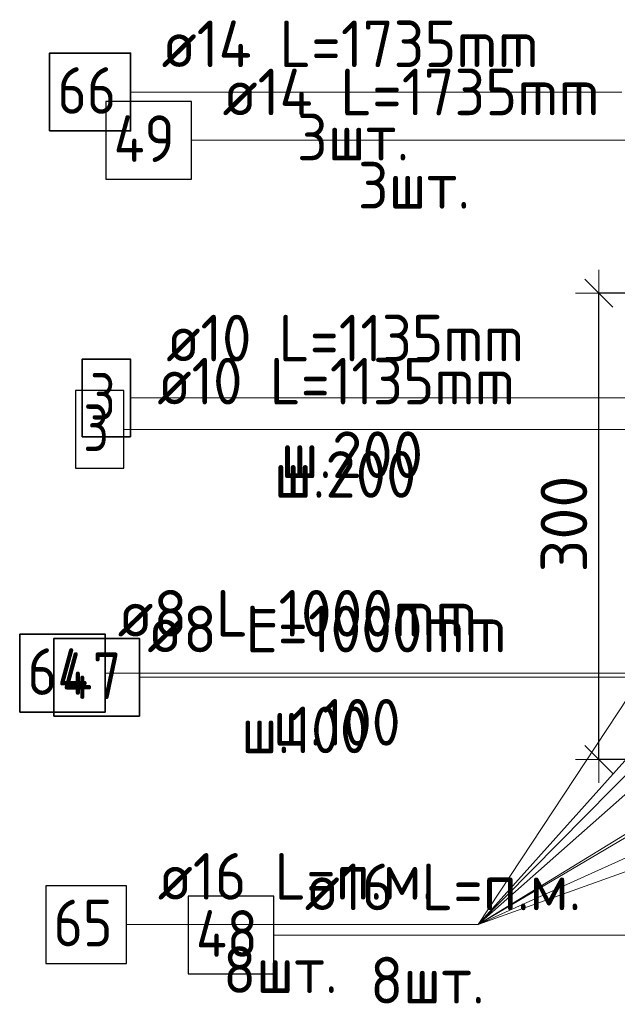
# Model space of a CAD drawing. Header units: metres. Extents: x -38 to 93, y -15 to 21.
# Tile 56 of 152: x 71.638 to 72.022, y 5.149 to 5.782. Entities that reach past the tile are written whole.
import ezdxf

# ---------------------------------------------------------------- set-up
doc = ezdxf.new("R2010")
doc.units = ezdxf.units.M
doc.header["$PDMODE"] = 65
for name, color, linetype, lineweight in [('XR$4$Арм.стержн. Арматура края', 96, 'Continuous', 35), ('XR$4$Арм.стержн. Доп. арматура', 180, 'Continuous', 35), ('XR$4$Арм.стержн. Хомут', 240, 'Continuous', 35), ('XR$4$Арм.стержн.горизонт. 1', 180, 'Continuous', 35), ('XR$4$Размерная линия (1)', 7, 'Continuous', 13), ('XR$6$Арм.стержн. Арматура края', 96, 'Continuous', 35), ('XR$6$Арм.стержн. Доп. арматура', 180, 'Continuous', 35), ('XR$6$Арм.стержн. Хомут', 240, 'Continuous', 35), ('XR$6$Арм.стержн.горизонт. 1', 180, 'Continuous', 35), ('XR$6$Размерная линия (1)', 7, 'Continuous', 13)]:
    doc.layers.add(name, color=color, linetype=linetype, lineweight=lineweight)
doc.styles.add('ISOCPEUR', font='txt')
doc.dimstyles.new('DIMSTYLE_12', dxfattribs={"dimtxt": 0.03, "dimasz": 0.03, "dimexe": 0, "dimexo": 0, "dimgap": 0.015, "dimtad": 2, "dimdec": 0, "dimlfac": 1000, "dimrnd": 1, "dimzin": 12, "dimdsep": 46, "dimtxsty": 'ISOCPEUR', "dimblk1": 'ALL_ML_STRICH', "dimblk2": 'ALL_ML_STRICH', "dimsah": 1, "dimcen": 0, "dimclrd": 7, "dimclre": 256, "dimclrt": 7, "dimadec": 0, "dimazin": 0, "dimtfac": 1, "dimtdec": 0, "dimtix": 1, "dimtmove": 2, "dimatfit": 3, "dimfxl": 0, "dimtzin": 0, "dimlwd": 0, "dimlwe": -3, "dimarcsym": 0})

# ---------------------------------------------------------------- blocks, each defined once
blk = doc.blocks.new('ALL_ML_STRICH')
at = {"color": 0, "linetype": 'ByBlock', "lineweight": -2}
for p, q in [((0, -0.5), (0, 0.5)), ((-0.3, -0.3), (0.3, 0.3)), ((-1, 0), (0.5, 0))]:
    blk.add_line(p, q, dxfattribs=at)
blk = doc.blocks.new('*D175')
at = {"layer": 'DEFPOINTS', "color": 7, "linetype": 'Continuous', "lineweight": 13, "transparency": 33554687}
for p in [(72.13078, 5.60648), (72.01043, 5.30648), (72.13074, 5.30648)]:
    blk.add_point(p, dxfattribs=at)
at = {"layer": 'XR$4$Размерная линия (1)', "color": 9, "linetype": 'Continuous', "lineweight": -2, "true_color": 0xc7c7c7, "transparency": 33554687}
for p, q in [((72.11078, 5.60648), (72.01043, 5.60648)), ((72.11074, 5.30648), (72.01043, 5.30648))]:
    blk.add_line(p, q, dxfattribs=at)
at = {"layer": 'XR$4$Размерная линия (1)', "color": 7, "linetype": 'Continuous', "lineweight": -2, "transparency": 33554687}
blk.add_line((72.01043, 5.30648), (72.01043, 5.60648), dxfattribs=at)
at = {"layer": 'XR$4$Размерная линия (1)', "color": 7, "linetype": 'Continuous', "lineweight": 13, "transparency": 33554687, "xscale": 0.03, "yscale": 0.03, "zscale": 0.03}
for p, rotation in [((72.01043, 5.60648), 90), ((72.01043, 5.30648), 270)]:
    blk.add_blockref('ALL_ML_STRICH', p, dxfattribs=dict(at, rotation=rotation))
at = {"layer": 'XR$4$Размерная линия (1)', "color": 7, "linetype": 'Continuous', "lineweight": 13, "transparency": 33554687, "insert": (71.98793, 5.45798), "char_height": 0.03, "width": 0.09, "attachment_point": 5, "rotation": 90, "style": 'ISOCPEUR'}
blk.add_mtext('\\A1;{300}', dxfattribs=at)
blk = doc.blocks.new('*D770')
at = {"layer": 'DEFPOINTS', "color": 7, "linetype": 'Continuous', "lineweight": 13, "transparency": 33554687}
for p in [(72.13078, 5.60648), (72.01043, 5.30648), (72.13074, 5.30648)]:
    blk.add_point(p, dxfattribs=at)
at = {"layer": 'XR$6$Размерная линия (1)', "color": 9, "linetype": 'Continuous', "lineweight": -2, "true_color": 0xc7c7c7, "transparency": 33554687}
for p, q in [((72.11078, 5.60648), (72.01043, 5.60648)), ((72.11074, 5.30648), (72.01043, 5.30648))]:
    blk.add_line(p, q, dxfattribs=at)
at = {"layer": 'XR$6$Размерная линия (1)', "color": 7, "linetype": 'Continuous', "lineweight": -2, "transparency": 33554687}
blk.add_line((72.01043, 5.30648), (72.01043, 5.60648), dxfattribs=at)
at = {"layer": 'XR$6$Размерная линия (1)', "color": 7, "linetype": 'Continuous', "lineweight": 13, "transparency": 33554687, "xscale": 0.03, "yscale": 0.03, "zscale": 0.03}
for p, rotation in [((72.01043, 5.60648), 90), ((72.01043, 5.30648), 270)]:
    blk.add_blockref('ALL_ML_STRICH', p, dxfattribs=dict(at, rotation=rotation))
at = {"layer": 'XR$6$Размерная линия (1)', "color": 7, "linetype": 'Continuous', "lineweight": 13, "transparency": 33554687, "insert": (71.98793, 5.45798), "char_height": 0.03, "width": 0.09, "attachment_point": 5, "rotation": 90, "style": 'ISOCPEUR'}
blk.add_mtext('\\A1;{300}', dxfattribs=at)

msp = doc.modelspace()

# ---------------------------------------------------------------- linework, layer by layer
at = {"layer": 'XR$4$Арм.стержн. Арматура края', "color": 7, "linetype": 'Continuous', "lineweight": 13, "transparency": 33554687}
for p, q in [((71.70496, 5.5189), (72.01496, 5.5189)), ((72.01496, 5.5189), (72.16074, 5.5189))]:
    msp.add_line(p, q, dxfattribs=at)
at = {"layer": 'XR$4$Арм.стержн. Арматура края', "color": 7, "linetype": 'Continuous', "lineweight": 25, "transparency": 33554687}
msp.add_lwpolyline([(71.67396, 5.4939), (71.70496, 5.4939), (71.70496, 5.5439), (71.67396, 5.5439), (71.67396, 5.4939)], dxfattribs=at)
at = {"layer": 'XR$4$Арм.стержн. Доп. арматура', "color": 7, "linetype": 'Continuous', "lineweight": 13, "transparency": 33554687}
msp.add_line((71.70924, 5.73592), (72.02524, 5.73592), dxfattribs=at)
at = {"layer": 'XR$4$Арм.стержн. Доп. арматура', "color": 7, "linetype": 'Continuous', "lineweight": 35, "transparency": 33554687}
msp.add_lwpolyline([(71.65724, 5.71092), (71.70924, 5.71092), (71.70924, 5.76092), (71.65724, 5.76092), (71.65724, 5.71092)], dxfattribs=at)
at = {"layer": 'XR$4$Арм.стержн. Хомут', "color": 7, "linetype": 'Continuous', "lineweight": 13, "transparency": 33554687}
for p, q in [((71.693, 5.36205), (71.979, 5.36205)), ((71.979, 5.36205), (72.1597, 5.36205))]:
    msp.add_line(p, q, dxfattribs=at)
at = {"layer": 'XR$4$Арм.стержн. Хомут', "color": 7, "linetype": 'Continuous', "lineweight": 35, "transparency": 33554687}
msp.add_lwpolyline([(71.638, 5.33705), (71.693, 5.33705), (71.693, 5.38705), (71.638, 5.38705), (71.638, 5.33705)], dxfattribs=at)
at = {"layer": 'XR$4$Арм.стержн.горизонт. 1', "color": 7, "linetype": 'Continuous', "lineweight": 13, "transparency": 33554687}
for p, q in [((71.93277, 5.20031), (72.1707, 5.56148)), ((71.93277, 5.20031), (72.3407, 5.56148)), ((71.93277, 5.20031), (72.25563, 5.56148)), ((71.93277, 5.20031), (72.17066, 5.44148)), ((71.93277, 5.20031), (72.34074, 5.44148)), ((71.93277, 5.20031), (72.17066, 5.34648)), ((71.93277, 5.20031), (72.34074, 5.34648)), ((71.93277, 5.20031), (72.25566, 5.34648)), ((71.70677, 5.20031), (71.93277, 5.20031))]:
    msp.add_line(p, q, dxfattribs=at)
at = {"layer": 'XR$4$Арм.стержн.горизонт. 1', "color": 7, "linetype": 'Continuous', "lineweight": 25, "transparency": 33554687}
msp.add_lwpolyline([(71.65477, 5.17531), (71.70677, 5.17531), (71.70677, 5.22531), (71.65477, 5.22531), (71.65477, 5.17531)], dxfattribs=at)
at = {"layer": 'XR$6$Арм.стержн. Арматура края', "color": 7, "linetype": 'Continuous', "lineweight": 13, "transparency": 33554687}
for p, q in [((71.70922, 5.53911), (72.01922, 5.53911)), ((72.01922, 5.53911), (72.16074, 5.53911))]:
    msp.add_line(p, q, dxfattribs=at)
at = {"layer": 'XR$6$Арм.стержн. Арматура края', "color": 7, "linetype": 'Continuous', "lineweight": 35, "transparency": 33554687}
msp.add_lwpolyline([(71.67822, 5.51411), (71.70922, 5.51411), (71.70922, 5.56411), (71.67822, 5.56411), (71.67822, 5.51411)], dxfattribs=at)
at = {"layer": 'XR$6$Арм.стержн. Доп. арматура', "color": 7, "linetype": 'Continuous', "lineweight": 13, "transparency": 33554687}
msp.add_line((71.74841, 5.70493), (72.06441, 5.70493), dxfattribs=at)
at = {"layer": 'XR$6$Арм.стержн. Доп. арматура', "color": 7, "linetype": 'Continuous', "lineweight": 25, "transparency": 33554687}
msp.add_lwpolyline([(71.69341, 5.67993), (71.74841, 5.67993), (71.74841, 5.72993), (71.69341, 5.72993), (71.69341, 5.67993)], dxfattribs=at)
at = {"layer": 'XR$6$Арм.стержн. Хомут', "color": 7, "linetype": 'Continuous', "lineweight": 13, "transparency": 33554687}
for p, q in [((71.71501, 5.35943), (71.97801, 5.35943)), ((71.97801, 5.35943), (72.1597, 5.35943))]:
    msp.add_line(p, q, dxfattribs=at)
at = {"layer": 'XR$6$Арм.стержн. Хомут', "color": 7, "linetype": 'Continuous', "lineweight": 35, "transparency": 33554687}
msp.add_lwpolyline([(71.66001, 5.33443), (71.71501, 5.33443), (71.71501, 5.38443), (71.66001, 5.38443), (71.66001, 5.33443)], dxfattribs=at)
at = {"layer": 'XR$6$Арм.стержн.горизонт. 1', "color": 7, "linetype": 'Continuous', "lineweight": 13, "transparency": 33554687}
msp.add_line((71.80129, 5.19353), (72.02729, 5.19353), dxfattribs=at)
at = {"layer": 'XR$6$Арм.стержн.горизонт. 1', "color": 7, "linetype": 'Continuous', "lineweight": 25, "transparency": 33554687}
msp.add_lwpolyline([(71.74629, 5.16853), (71.80129, 5.16853), (71.80129, 5.21853), (71.74629, 5.21853), (71.74629, 5.16853)], dxfattribs=at)

# ---------------------------------------------------------------- texts
at = {"layer": 'XR$4$Арм.стержн. Арматура края', "color": 7, "linetype": 'Continuous', "lineweight": 25, "transparency": 33554687, "char_height": 0.03, "attachment_point": 7, "style": 'ISOCPEUR'}
for s, insert, width in [('\\W0.92;ø10 L=1135mm ', (71.72646, 5.5349), 0.2806692), ('\\W0.78;3', (71.67896, 5.5049), 0.0326407), ('\\W0.95;ш.200 ', (71.80146, 5.4749), 0.1311996)]:
    msp.add_mtext(s, dxfattribs=dict(at, insert=insert, width=width))
at = {"layer": 'XR$4$Арм.стержн. Доп. арматура', "color": 7, "linetype": 'Continuous', "lineweight": 25, "transparency": 33554687, "char_height": 0.03, "attachment_point": 7, "style": 'ISOCPEUR'}
for s, insert, width in [('\\W0.94;ø14 L=1735mm ', (71.72924, 5.75192), 0.2899763), ('\\W0.87;66', (71.66224, 5.72192), 0.0550812), ('\\W0.94;3шт. ', (71.81624, 5.69192), 0.1161286)]:
    msp.add_mtext(s, dxfattribs=dict(at, insert=insert, width=width))
at = {"layer": 'XR$4$Арм.стержн. Хомут', "color": 7, "linetype": 'Continuous', "lineweight": 25, "transparency": 33554687, "char_height": 0.03, "attachment_point": 7, "style": 'ISOCPEUR'}
for s, insert, width in [('\\W0.96;ø8 L=1000mm ', (71.701, 5.38555), 0.2722217), ('\\W0.88;64', (71.643, 5.34805), 0.0581992), ('\\W0.90;ш.100 ', (71.7805, 5.31055), 0.1244867)]:
    msp.add_mtext(s, dxfattribs=dict(at, insert=insert, width=width))
at = {"layer": 'XR$4$Арм.стержн.горизонт. 1', "color": 7, "linetype": 'Continuous', "lineweight": 25, "transparency": 33554687, "char_height": 0.03, "attachment_point": 7, "style": 'ISOCPEUR'}
for s, insert, width in [('\\W0.94;ø16 L=п.м.', (71.72677, 5.21631), 0.1999832), ('\\W0.87;65', (71.65977, 5.18631), 0.0550812), ('\\W0.94;8шт. ', (71.76877, 5.15631), 0.1161286)]:
    msp.add_mtext(s, dxfattribs=dict(at, insert=insert, width=width))
at = {"layer": 'XR$6$Арм.стержн. Арматура края', "color": 7, "linetype": 'Continuous', "lineweight": 25, "transparency": 33554687, "char_height": 0.03, "attachment_point": 7, "style": 'ISOCPEUR'}
for s, insert, width in [('\\W0.92;ø10 L=1135mm ', (71.73222, 5.56261), 0.2806692), ('\\W0.78;3', (71.68322, 5.52511), 0.0326407), ('\\W0.95;ш.200 ', (71.80572, 5.48761), 0.1311996)]:
    msp.add_mtext(s, dxfattribs=dict(at, insert=insert, width=width))
at = {"layer": 'XR$6$Арм.стержн. Доп. арматура', "color": 7, "linetype": 'Continuous', "lineweight": 25, "transparency": 33554687, "char_height": 0.03, "attachment_point": 7, "style": 'ISOCPEUR'}
for s, insert, width in [('\\W0.94;ø14 L=1735mm ', (71.76841, 5.72093), 0.2899764), ('\\W0.88;49', (71.69841, 5.69093), 0.0581994), ('\\W0.94;3шт. ', (71.85541, 5.66093), 0.1161286)]:
    msp.add_mtext(s, dxfattribs=dict(at, insert=insert, width=width))
at = {"layer": 'XR$6$Арм.стержн. Хомут', "color": 7, "linetype": 'Continuous', "lineweight": 25, "transparency": 33554687, "char_height": 0.03, "attachment_point": 7, "style": 'ISOCPEUR'}
for s, insert, width in [('\\W0.96;ø8 L=1000mm ', (71.72001, 5.37543), 0.2722217), ('\\W0.88;47', (71.66501, 5.34543), 0.0581993), ('\\W0.90;ш.100 ', (71.80101, 5.31543), 0.1244866)]:
    msp.add_mtext(s, dxfattribs=dict(at, insert=insert, width=width))
at = {"layer": 'XR$6$Арм.стержн.горизонт. 1', "color": 7, "linetype": 'Continuous', "lineweight": 25, "transparency": 33554687, "char_height": 0.03, "attachment_point": 7, "style": 'ISOCPEUR'}
for s, insert, width in [('\\W0.94;ø16 L=п.м.', (71.82129, 5.20953), 0.1999832), ('\\W0.88;48', (71.75129, 5.17953), 0.0581992), ('\\W0.94;8шт. ', (71.86329, 5.14953), 0.1161286)]:
    msp.add_mtext(s, dxfattribs=dict(at, insert=insert, width=width))

# ---------------------------------------------------------------- dimensions: what is measured, and where the dimension line sits
at = {"layer": 'XR$4$Размерная линия (1)', "color": 7, "linetype": 'Continuous', "lineweight": 13, "transparency": 33554687}
dim = msp.add_linear_dim(base=(72.01043, 5.60648), p1=(72.11074, 5.30648), p2=(72.11078, 5.60648), angle=90, dimstyle='DIMSTYLE_12', override={"dimpost": '<>', "dimclrd": 7, "dimclre": 9, "dimclrt": 7, "dimlwd": 0, "dimlwe": 65533}, dxfattribs=at)
dim.commit()
dim.dimension.update_dxf_attribs({"geometry": '*D175', "text_midpoint": (71.98793, 5.45798), "dimtype": 160})
at = {"layer": 'XR$6$Размерная линия (1)', "color": 7, "linetype": 'Continuous', "lineweight": 13, "transparency": 33554687}
dim = msp.add_linear_dim(base=(72.01043, 5.60648), p1=(72.11074, 5.30648), p2=(72.11078, 5.60648), angle=90, dimstyle='DIMSTYLE_12', override={"dimpost": '<>', "dimclrd": 7, "dimclre": 9, "dimclrt": 7, "dimlwd": 0, "dimlwe": 65533}, dxfattribs=at)
dim.commit()
dim.dimension.update_dxf_attribs({"geometry": '*D770', "text_midpoint": (71.98793, 5.45798), "dimtype": 160})

doc.saveas('drawing.dxf')
